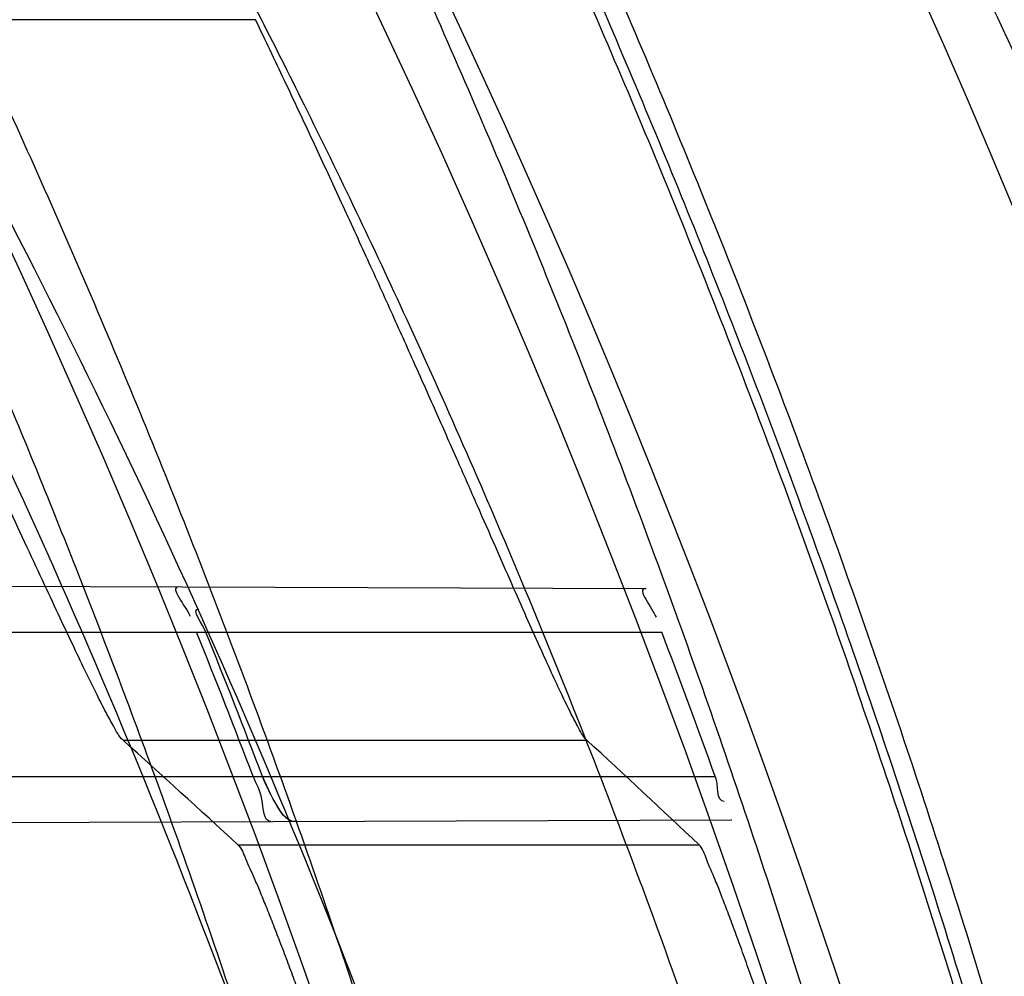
# Model space of a CAD drawing. Header units: millimetres. Extents: x 0 to 297, y 0 to 210.
# Tile 50 of 256: x 143.4932 to 143.5478, y 91.1298 to 91.1829. Entities that reach past the tile are written whole.
import ezdxf

# ---------------------------------------------------------------- set-up
doc = ezdxf.new("R2010")
doc.units = ezdxf.units.MM
doc.header["$LTSCALE"] = 16.335
doc.layers.get('0').update_dxf_attribs({"linetype": 'CONTINUOUS'})
for name, color, linetype in [('01_GLOBAL', 7, 'CONTINUOUS'), ('INTFCLR_1', 7, 'CONTINUOUS'), ('INTFCLR_144815', 7, 'CONTINUOUS')]:
    doc.layers.add(name, color=color, linetype=linetype)

msp = doc.modelspace()

# ---------------------------------------------------------------- linework, layer by layer
at = {"color": 7, "linetype": 'Continuous'}
msp.add_circle((144.2368034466, 92.193132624), 3.04, dxfattribs=at)
at = {"color": 9, "linetype": 'Continuous'}
msp.add_arc((144.2368034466, 92.193132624), 3.001038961, 182.9674534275, 267.0325465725, dxfattribs=at)
at = {"layer": '01_GLOBAL', "color": 7, "linetype": 'Continuous'}
msp.add_circle((144.2368034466, 92.193132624), 3.08, dxfattribs=at)
at = {"layer": 'INTFCLR_1', "color": 9, "linetype": 'Continuous'}
for p, q in [((143.4548423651, 91.1515885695), (143.5279265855, 91.1513334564)), ((143.4574268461, 91.1489089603), (143.5288213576, 91.1489089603)), ((143.460933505, 91.14090896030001), (143.5317836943, 91.14090896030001)), ((143.4607212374, 91.1382498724), (143.5326782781, 91.1385010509))]:
    msp.add_line(p, q, dxfattribs=at)
at = {"layer": 'INTFCLR_1', "color": 6, "linetype": 'Continuous'}
for p, q in [((143.5279265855, 91.1513334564), (143.5279574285, 91.1513333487)), ((143.532708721, 91.1385011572), (143.5326782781, 91.1385010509))]:
    msp.add_line(p, q, dxfattribs=at)
at = {"layer": 'INTFCLR_1', "color": 7, "linetype": 'Continuous'}
msp.add_line((143.5071307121, 91.1399465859), (143.5066976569, 91.14090896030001), dxfattribs=at)
at = {"layer": 'INTFCLR_1', "color": 6, "linetype": 'Continuous'}
for centre, radius, start, end in [((143.076579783, 90.97690896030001), 0.4827613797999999, 270, 90.00000002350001), ((143.076579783, 90.97690896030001), 0.4587930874, 270, 90.00000002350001), ((143.0766158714, 90.9769124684), 0.4598059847, 20.8954949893, 21.9664239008), ((143.0771098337, 90.9769125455), 0.4598266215, 20.8945030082, 21.9653763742), ((143.0766152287, 90.9769121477), 0.4838112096, 19.8140486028, 20.8243355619)]:
    msp.add_arc(centre, radius, start, end, dxfattribs=at)
at = {"layer": 'INTFCLR_1', "color": 9, "linetype": 'Continuous'}
for points, knots in [([(143.505791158, 90.8276271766), (143.5067409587, 90.8302116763), (143.5086022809, 90.8354304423), (143.5121486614, 90.84601401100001), (143.5179028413, 90.8650111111), (143.5232385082, 90.8873082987), (143.5267617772, 90.90723622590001), (143.5282429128, 90.9174118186), (143.5290073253, 90.92329723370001), (143.5307716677, 90.93807275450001), (143.5326049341, 90.9633194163), (143.5323109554, 90.99310602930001), (143.5309256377, 91.0124090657), (143.5300542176, 91.021322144), (143.5294126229, 91.02725019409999), (143.5274302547, 91.04325002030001), (143.5229291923, 91.06887020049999), (143.5164430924, 91.09388353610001), (143.5118037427, 91.1087295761), (143.5100588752, 91.1140398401), (143.5074043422, 91.1218621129), (143.501415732, 91.13821577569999), (143.4910739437, 91.16221785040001), (143.4792964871, 91.1848938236), (143.4710860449, 91.1988510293), (143.4672487, 91.2050639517), (143.4646994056, 91.2091138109), (143.4578048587, 91.21976497), (143.446251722, 91.2361118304), (143.4302039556, 91.2560120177), (143.4166114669, 91.2709286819), (143.4071163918, 91.280463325), (143.4018664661, 91.2855115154), (143.3945821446, 91.292319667), (143.3843862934, 91.301234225), (143.373349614, 91.3098835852), (143.3667450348, 91.31458051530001), (143.3640805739, 91.316384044), (143.3625174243, 91.3174211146), (143.360134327, 91.3189510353), (143.3576340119, 91.3204557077), (143.3554317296, 91.3216111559), (143.3541938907, 91.32218598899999), (143.3532081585, 91.3225375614), (143.3525262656, 91.3226967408), (143.3519536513, 91.3226102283), (143.3518421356, 91.322071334), (143.35211692, 91.3214756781), (143.35259409, 91.3206502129), (143.3533650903, 91.31961113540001), (143.354392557, 91.3183442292), (143.3556852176, 91.31685831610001), (143.3572290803, 91.3151525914), (143.358673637, 91.31359842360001), (143.3599466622, 91.3122446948), (143.3621637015, 91.30990205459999), (143.3658426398, 91.3060562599), (143.3733257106, 91.29820400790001), (143.3814986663, 91.2893945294), (143.3889438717, 91.2809746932), (143.3935459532, 91.2756206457), (143.4009463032, 91.2668314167), (143.4122758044, 91.252588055), (143.4271285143, 91.2318655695), (143.4378788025, 91.2149484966), (143.4449171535, 91.2029069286), (143.4496927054, 91.19443764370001), (143.457931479, 91.1789786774), (143.4689344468, 91.1556341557), (143.4765250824, 91.1361710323), (143.480055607, 91.1260798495)], [0, 0, 0, 0, 0.0103790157, 0.0208837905, 0.0420711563, 0.0851838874, 0.1071959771, 0.1183352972, 0.1239410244, 0.1295662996, 0.174425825, 0.2192336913, 0.2417180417, 0.247353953, 0.2529903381, 0.2641931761, 0.3081223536, 0.3509244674, 0.3614867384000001, 0.3667496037, 0.3719933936, 0.3926231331, 0.4323811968, 0.4704128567, 0.4888542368, 0.4934078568, 0.4979383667, 0.5068920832, 0.5412323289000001, 0.5733304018, 0.6031976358, 0.6172527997, 0.6240454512, 0.6306500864, 0.6548352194, 0.6750684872, 0.6834752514, 0.6853781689, 0.6871962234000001, 0.6905460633, 0.6960524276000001, 0.6981915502, 0.6999110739, 0.7012078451, 0.7020914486, 0.7026255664, 0.703100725, 0.7038824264, 0.7050749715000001, 0.7066970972, 0.7087489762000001, 0.7112252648, 0.7141188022, 0.7174211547, 0.7192230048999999, 0.7211233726, 0.7295789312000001, 0.7392839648, 0.7620096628, 0.7748693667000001, 0.7816473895, 0.7886214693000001, 0.8181786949, 0.8502212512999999, 0.8846823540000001, 0.8936821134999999, 0.9027944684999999, 0.9213301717, 0.9597016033, 1, 1, 1, 1]), ([(143.3574002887, 91.32090895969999), (143.3579828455, 91.3209088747), (143.360948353, 91.3197357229), (143.3643531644, 91.3177442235), (143.3676585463, 91.31566523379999), (143.3692467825, 91.31463053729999), (143.3719545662, 91.31283211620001), (143.378664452, 91.3081521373), (143.3898825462, 91.2995381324), (143.4002548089, 91.29065717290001), (143.4076654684, 91.28387553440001), (143.4130031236, 91.27885055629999), (143.422653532, 91.2693642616), (143.4364709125, 91.2545242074), (143.4527894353, 91.23472347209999), (143.4645442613, 91.2184512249), (143.4715593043, 91.2078481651), (143.474151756, 91.2038188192), (143.4780526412, 91.1976396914), (143.4863962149, 91.18376385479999), (143.4983688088, 91.16121559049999), (143.5088888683, 91.1373346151), (143.5149812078, 91.1210611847), (143.5176807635, 91.1132799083), (143.5194547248, 91.1079989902), (143.524169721, 91.0932405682), (143.5307635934, 91.068371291), (143.5353421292, 91.0428843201), (143.5373581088, 91.02696958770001), (143.5380104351, 91.0210743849), (143.5388963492, 91.01221151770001), (143.5403047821, 90.993017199), (143.5406037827, 90.96339318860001), (143.5387395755, 90.93828707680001), (143.5369460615, 90.9235962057), (143.5361688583, 90.9177433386), (143.5346627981, 90.9076231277), (143.5310794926, 90.8877998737), (143.5256534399, 90.86562413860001), (143.5198047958, 90.8467377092), (143.5161994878, 90.83621326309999), (143.5143072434, 90.8310236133), (143.5133416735, 90.828453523)], [0, 0, 0, 0, 0.0031306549, 0.0166311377, 0.0214593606, 0.0240790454, 0.0268205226, 0.0389267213, 0.0680356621, 0.1027866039, 0.1122691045, 0.1220183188, 0.1421809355, 0.1849822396, 0.2309158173, 0.2799873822, 0.2927706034, 0.2992370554, 0.3057353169, 0.3320403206, 0.3862319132, 0.4428084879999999, 0.4721383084, 0.4795908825, 0.487069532, 0.5020757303, 0.5628487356, 0.6251729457, 0.6410612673, 0.6490543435, 0.6570463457, 0.6889269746, 0.7524526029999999, 0.8160592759, 0.8240370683, 0.8319876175, 0.8477879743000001, 0.8790177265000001, 0.9402188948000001, 0.970317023, 0.9852457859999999, 1, 1, 1, 1])]:
    msp.add_open_spline(points, degree=3, knots=knots, dxfattribs=at)
at = {"layer": 'INTFCLR_1', "color": 6, "linetype": 'Continuous'}
for points, knots in [([(143.391388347, 91.3209089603), (143.3904120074, 91.3209089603), (143.3921762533, 91.3175482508), (143.3936912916, 91.315694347), (143.3961672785, 91.3124411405), (143.3992225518, 91.30876154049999), (143.403128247, 91.3040654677), (143.4076936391, 91.29861198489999), (143.4125904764, 91.2926805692), (143.4174256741, 91.286720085), (143.4219266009, 91.28104271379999), (143.4260587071, 91.27571427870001), (143.4298162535, 91.27075815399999), (143.4332121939, 91.266182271), (143.4362702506, 91.26197618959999), (143.4390204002, 91.2581218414), (143.4414908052, 91.2545969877), (143.44370074, 91.2513921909), (143.4456749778, 91.24848640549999), (143.4474377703, 91.24585559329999), (143.4490168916, 91.24346918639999), (143.4504211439, 91.2413232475), (143.4516679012, 91.2393981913), (143.4527743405, 91.2376740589), (143.4537663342, 91.2361152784), (143.4546489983, 91.2347177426), (143.4556772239, 91.23307898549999), (143.456672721, 91.23147797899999), (143.4576979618, 91.229813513), (143.4585721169, 91.2283843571), (143.4595323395, 91.2268022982), (143.4605887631, 91.22504676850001), (143.4617562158, 91.22308812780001), (143.4630444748, 91.22090314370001), (143.464465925, 91.21846216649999), (143.4660286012, 91.2157418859), (143.4677482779, 91.21270225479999), (143.4696392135, 91.20930191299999), (143.4717186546, 91.20548838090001), (143.4740086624, 91.2011951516), (143.4765248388, 91.1963580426), (143.4792812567, 91.1909028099), (143.4822951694, 91.18473858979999), (143.4855914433, 91.1777384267), (143.4891913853, 91.16974930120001), (143.4931140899, 91.16057587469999), (143.4973740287, 91.14998328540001), (143.5019825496, 91.13763594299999), (143.5068772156, 91.12325026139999), (143.5117345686, 91.10722271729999), (143.5162134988, 91.0902287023), (143.5200746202, 91.0730385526), (143.5232856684, 91.05580143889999), (143.5258459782, 91.03858559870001), (143.5277689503, 91.0213883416), (143.5290609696, 91.0042502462), (143.529733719, 90.9871546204), (143.5297948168, 90.97012845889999), (143.5292510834, 90.9531560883), (143.5281065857, 90.9362397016), (143.5263644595, 90.9193928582), (143.5240214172, 90.9025816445), (143.5210770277, 90.88582850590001), (143.5175167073, 90.8690970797), (143.5133376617, 90.85240858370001), (143.5085942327, 90.8359945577), (143.5035656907, 90.8206525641), (143.4986112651, 90.80703250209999), (143.4940105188, 90.7954001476), (143.4897809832, 90.7854046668), (143.485903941, 90.7767502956), (143.4823616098, 90.7692115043), (143.4791285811, 90.76260345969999), (143.4761817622, 90.75678861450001), (143.4734988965, 90.7516551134), (143.4710647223, 90.7471189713), (143.4688610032, 90.7431068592), (143.466865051, 90.7395466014), (143.4650570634, 90.7363786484), (143.4634184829, 90.7335526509), (143.461937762, 90.7310351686), (143.4606041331, 90.72879595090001), (143.4594032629, 90.72680144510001), (143.4583170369, 90.7250147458), (143.457331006, 90.7234069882), (143.4564183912, 90.7219306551), (143.4555069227, 90.720467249), (143.4545265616, 90.7189048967), (143.4534184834, 90.71715367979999), (143.4521719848, 90.7152023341), (143.4507682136, 90.71302749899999), (143.4491853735, 90.7106037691), (143.4474055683, 90.7079124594), (143.4454085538, 90.7049352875), (143.4431685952, 90.701647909), (143.4406602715, 90.6980271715), (143.4378551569, 90.6940523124), (143.4347311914, 90.6897123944), (143.4312583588, 90.6849889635), (143.4274059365, 90.6798656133), (143.4231637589, 90.6743560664), (143.4185304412, 90.6684770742), (143.4135422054, 90.66229925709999), (143.408452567, 90.6561180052), (143.4036878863, 90.6504204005), (143.3995946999, 90.6455048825), (143.3963986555, 90.6416642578), (143.3938021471, 90.6382708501), (143.3922373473, 90.6363594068), (143.3903920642, 90.6329089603), (143.391388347, 90.6329089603)], [0, 0, 0, 0, 0.0038604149, 0.007501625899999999, 0.0124785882, 0.0188917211, 0.0268498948, 0.0364677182, 0.0470694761, 0.05724446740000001, 0.066818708, 0.0757144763, 0.0839053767, 0.0914099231, 0.0982451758, 0.1044667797, 0.1101313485, 0.11526428, 0.1198589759, 0.1240215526, 0.1277856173, 0.1311734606, 0.1341617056, 0.1368541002, 0.1392736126, 0.1414672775, 0.143389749, 0.1469230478, 0.1489215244, 0.1511192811, 0.1535471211, 0.1562389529, 0.1592204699, 0.1625628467, 0.1662680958, 0.1703891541, 0.1749670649, 0.1800767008, 0.1857729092, 0.1921414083, 0.199315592, 0.2073311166, 0.2163077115, 0.2264451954, 0.2379233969, 0.2509534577, 0.2658909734, 0.2830621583, 0.3030578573, 0.3259639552, 0.3492662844, 0.3725305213, 0.3956109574, 0.4185782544, 0.4413347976, 0.4640172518, 0.4865192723, 0.5089682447, 0.5313242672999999, 0.5536477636, 0.5759939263, 0.5982772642, 0.6207472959, 0.6432362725, 0.6658996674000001, 0.6887559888, 0.7107777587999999, 0.7297237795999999, 0.7460531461, 0.7602331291, 0.7726347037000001, 0.7835467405, 0.7931663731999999, 0.8017211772, 0.8093215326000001, 0.8160683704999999, 0.8220757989, 0.8274205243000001, 0.8322066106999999, 0.8364980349, 0.8403367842, 0.8437547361, 0.8468031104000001, 0.8495420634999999, 0.8520223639, 0.8542604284, 0.8564046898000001, 0.8588391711, 0.861553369, 0.8645986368, 0.8679945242, 0.8717882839, 0.8760445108, 0.8807522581, 0.8859628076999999, 0.8917731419, 0.8981681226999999, 0.9051985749, 0.9129160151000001, 0.9213486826, 0.9305434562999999, 0.9404096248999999, 0.9509435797, 0.9619432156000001, 0.9720502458, 0.9803711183, 0.9870628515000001, 0.9922716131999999, 0.9960607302, 1, 1, 1, 1]), ([(143.3913883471, 90.6329089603), (143.3925009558, 90.6329089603), (143.3944304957, 90.6342092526), (143.3973970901, 90.6359951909), (143.4007982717, 90.63846662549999), (143.4050037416, 90.641686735), (143.4100111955, 90.64579797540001), (143.4155298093, 90.6505901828), (143.4211292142, 90.6557134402), (143.4264144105, 90.6607775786), (143.43125736, 90.6656028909), (143.4356657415, 90.6701567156), (143.4396603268, 90.6744161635), (143.4432708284, 90.6783761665), (143.4465216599, 90.6820354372), (143.4494397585, 90.68539654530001), (143.4520627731, 90.68848206), (143.4544121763, 90.6912986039), (143.456513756, 90.6938607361), (143.4583900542, 90.69618388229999), (143.4600695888, 90.6982924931), (143.4615949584, 90.7002315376), (143.4630975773, 90.7021632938), (143.4646983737, 90.7042463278), (143.4663978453, 90.7064880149), (143.4680793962, 90.7087376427), (143.4697311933, 90.7109767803), (143.4714499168, 90.71333865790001), (143.4733525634, 90.7159926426), (143.4754791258, 90.7190089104), (143.477855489, 90.7224451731), (143.4805066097, 90.7263640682), (143.4834545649, 90.73083052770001), (143.4867221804, 90.73592456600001), (143.4903444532, 90.7417581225), (143.4943554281, 90.74846001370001), (143.4987865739, 90.7561875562), (143.5036710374, 90.7651488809), (143.5090369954, 90.7755879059), (143.5149200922, 90.78786990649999), (143.5212054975, 90.8021696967), (143.5274896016, 90.8180379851), (143.5333654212, 90.8347684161), (143.5385840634, 90.85172715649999), (143.543100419, 90.8687485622), (143.5469295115, 90.8858143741), (143.5500694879, 90.9028343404), (143.5525457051, 90.9198546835), (143.5543635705, 90.93680288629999), (143.5555404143, 90.953705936), (143.5560867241, 90.9705470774), (143.5560112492, 90.9873292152), (143.5553196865, 91.00406232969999), (143.5540157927, 91.0207358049), (143.5520992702, 91.03735679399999), (143.5495685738, 91.05392286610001), (143.5464237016, 91.0704086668), (143.5426520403, 91.08685112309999), (143.5382472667, 91.1032296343), (143.5331875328, 91.11956315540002), (143.527486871, 91.1357686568), (143.5213730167, 91.1512348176), (143.515238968, 91.1652433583), (143.5094946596, 91.17729987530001), (143.5042564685, 91.18755505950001), (143.4994933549, 91.19635787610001), (143.4951738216, 91.20395281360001), (143.4912628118, 91.21054467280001), (143.4877284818, 91.21628951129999), (143.4845342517, 91.2213187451), (143.4816534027, 91.22572797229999), (143.4790579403, 91.22960449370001), (143.4767281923, 91.23301003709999), (143.4746357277, 91.2360102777), (143.472765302, 91.23864767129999), (143.4710870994, 91.24097947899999), (143.46957943, 91.2430470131), (143.4681380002, 91.2450001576), (143.4666395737, 91.2470074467), (143.4649885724, 91.2491911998), (143.463288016, 91.2514092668), (143.4615819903, 91.2536039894), (143.4598543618, 91.2557981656), (143.4579581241, 91.2581730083), (143.4558400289, 91.260784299), (143.4534675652, 91.2636590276), (143.4508179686, 91.26680939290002), (143.447859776, 91.2702519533), (143.4445666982, 91.2739955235), (143.4409044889, 91.27805121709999), (143.4368464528, 91.28241728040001), (143.4323696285, 91.2870829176), (143.4274456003, 91.2920302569), (143.4220754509, 91.2972158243), (143.4163486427, 91.3024971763), (143.410661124, 91.30747107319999), (143.4054543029, 91.3117747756), (143.4010724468, 91.3151480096), (143.3975442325, 91.3177259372), (143.3944939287, 91.3195690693), (143.3925216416, 91.3209089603), (143.3913883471, 91.3209089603)], [0, 0, 0, 0, 0.0042187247, 0.0081401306, 0.0133978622, 0.0200459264, 0.0282638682, 0.0379443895, 0.0477615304, 0.05703690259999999, 0.0656973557, 0.0736821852, 0.0810680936, 0.0878383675, 0.0940009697, 0.0996271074, 0.1047154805, 0.1093563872, 0.1135342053, 0.1172803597, 0.1206792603, 0.1237557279, 0.1266349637, 0.1299589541, 0.1337168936, 0.1373013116, 0.1406085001, 0.1442672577, 0.148377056, 0.1529904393, 0.1582606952, 0.164218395, 0.1709303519, 0.1785521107, 0.1871652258, 0.1969659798, 0.2081658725, 0.2209392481, 0.2356613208, 0.2526660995, 0.2725685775, 0.2948769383, 0.3173640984, 0.3397873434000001, 0.3621386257, 0.3841211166, 0.4060891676, 0.4277469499, 0.4493218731, 0.470705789, 0.4919793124, 0.5131981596, 0.5343255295, 0.5554668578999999, 0.5765984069, 0.5977513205, 0.6189954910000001, 0.6402209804, 0.6617015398, 0.6832900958, 0.7050415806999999, 0.7268239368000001, 0.7463339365, 0.7630160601, 0.7774553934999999, 0.7899931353, 0.8009638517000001, 0.8105830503, 0.8190545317, 0.8265380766, 0.8331730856, 0.8390248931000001, 0.8442268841, 0.8488182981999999, 0.8528943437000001, 0.8564866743, 0.8597116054, 0.8625968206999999, 0.8656908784, 0.8692094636, 0.8729771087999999, 0.8762884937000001, 0.879749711, 0.8835661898, 0.8878115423, 0.8924986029, 0.8976989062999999, 0.9034198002, 0.9097088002, 0.9166034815, 0.9241390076, 0.9323094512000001, 0.9411199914, 0.9506041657, 0.9606137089, 0.9706541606, 0.9792553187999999, 0.9862062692, 0.9916647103, 0.9957028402, 1, 1, 1, 1]), ([(143.5071643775, 91.1384119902), (143.5067177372, 91.13841043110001), (143.5067980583, 91.1398623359), (143.5063413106, 91.1404905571), (143.5061815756, 91.14090896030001)], [0, 0, 0, 0, 0.4993210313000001, 1, 1, 1, 1])]:
    msp.add_open_spline(points, degree=3, knots=knots, dxfattribs=at)
for points in [[(143.5020570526, 91.1514237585), (143.5014776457, 91.151425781), (143.5024662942, 91.1503395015), (143.5026830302, 91.1498021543)], [(143.5279265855, 91.1513334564), (143.5273594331, 91.15133543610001), (143.5283072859, 91.1502648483), (143.528508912, 91.149734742)], [(143.5035576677, 91.1489089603), (143.5033893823, 91.14932620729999), (143.5027102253, 91.1502003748), (143.5031601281, 91.1501988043)], [(143.5317836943, 91.14090896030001), (143.5319481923, 91.1404524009), (143.5317959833, 91.13953906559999), (143.53228127, 91.13954075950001)]]:
    msp.add_open_spline(points, degree=3, dxfattribs=at)
at = {"layer": 'INTFCLR_1', "color": 7, "linetype": 'Continuous'}
msp.add_open_spline([(143.5084965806, 91.1384166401), (143.5079731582, 91.1384145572), (143.5073290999, 91.1395965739), (143.5068815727, 91.14042634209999), (143.5066976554, 91.14090896)], degree=3, knots=[0, 0, 0, 0, 0.5033427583, 1, 1, 1, 1], dxfattribs=at)
msp.add_open_spline([(143.508496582, 91.1384166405), (143.5079900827, 91.1384148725), (143.5076417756, 91.1390246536), (143.5074024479, 91.1394710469)], degree=3, dxfattribs=at)
at = {"layer": 'INTFCLR_144815', "color": 9, "linetype": 'Continuous'}
for p, q in [((143.5063085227, 91.18286754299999), (143.4795138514, 91.18286754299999)), ((143.498970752, 91.1429223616), (143.5246742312, 91.1429223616)), ((143.5053356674, 91.1371196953), (143.5308834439, 91.1371196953))]:
    msp.add_line(p, q, dxfattribs=at)
at = {"layer": 'INTFCLR_144815', "color": 6, "linetype": 'Continuous'}
for radius in [0.5104906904, 0.4864760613]:
    msp.add_circle((143.076579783, 90.97690896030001), radius, dxfattribs=at)
for radius, start, end in [(0.7037433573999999, 313.9937911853, 154.5150993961), (0.6797433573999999, 312.9543589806, 154.5144414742), (0.6572577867, 282.2440355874, 71.2863570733)]:
    msp.add_arc((143.076579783, 90.97690896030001), radius, start, end, dxfattribs=at)
at = {"layer": 'INTFCLR_144815', "color": 9, "linetype": 'Continuous'}
for centre, radius, start, end in [((143.076579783, 90.97690896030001), 0.6528896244, 292.4997540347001, 54.0964566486), ((143.0765826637, 90.97691030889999), 0.5889741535, 292.4997540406, 54.09645665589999), ((143.0766003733, 90.97691387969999), 0.5790161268, 311.2505121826, 48.7494878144)]:
    msp.add_arc(centre, radius, start, end, dxfattribs=at)
at = {"layer": 'INTFCLR_144815', "color": 6, "linetype": 'Continuous'}
for centre, major_axis, ratio, start_param, end_param in [((143.076579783, 90.3004464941), (0, 1.0152094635), 0.7456587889, -0.6021168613, -0.5919499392), ((143.076579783, 90.27166696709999), (0, 1.0584006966), 0.7456587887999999, -0.6133947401, -0.6038052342)]:
    msp.add_ellipse(centre, major_axis=major_axis, ratio=ratio, start_param=start_param, end_param=end_param, dxfattribs=at)
for points, knots in [([(143.559959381, 90.9769089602), (143.559959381, 90.97942306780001), (143.5599220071, 90.98445191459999), (143.5597537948, 90.991994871), (143.5594733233, 90.9995378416), (143.5590804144, 91.0070808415), (143.5585748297, 91.01462372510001), (143.5579562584, 91.0221664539), (143.5572243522, 91.02970866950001), (143.5563786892, 91.0372501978), (143.5554188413, 91.0447904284), (143.5543443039, 91.05232900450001), (143.5531546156, 91.0598649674), (143.5518492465, 91.0673976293), (143.5504277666, 91.0749256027), (143.5488896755, 91.0824478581), (143.5472346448, 91.08996252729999), (143.5454623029, 91.097468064), (143.5435725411, 91.1049619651), (143.5415652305, 91.1124420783), (143.5394406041, 91.11990520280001), (143.5371989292, 91.1273484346), (143.5348409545, 91.13476773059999), (143.5323675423, 91.1421592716), (143.529780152, 91.1495180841), (143.5270804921, 91.1568392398), (143.5242709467, 91.1641167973), (143.5213543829, 91.17134449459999), (143.5183344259, 91.17851521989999), (143.5152154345, 91.1856212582), (143.5120026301, 91.19265416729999), (143.5087022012, 91.19960473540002), (143.505321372, 91.2064630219), (143.5018684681, 91.2132183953), (143.4983529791, 91.2198595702), (143.4947855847, 91.22637469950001), (143.4911781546, 91.2327514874), (143.4875436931, 91.2389773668), (143.4838962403, 91.24503970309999), (143.4802507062, 91.2509260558), (143.4766226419, 91.2566244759), (143.473027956, 91.2621238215), (143.4694825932, 91.2674140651), (143.4660021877, 91.2724865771), (143.4626017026, 91.2773343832), (143.459295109, 91.2819523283), (143.4560950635, 91.2863372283), (143.4530128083, 91.2904877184), (143.4500581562, 91.2944040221), (143.4472396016, 91.29808760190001), (143.4445638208, 91.3015416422), (143.4420354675, 91.3047711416), (143.4396569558, 91.3077830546), (143.4374291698, 91.31058532), (143.4353519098, 91.3131862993), (143.4334244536, 91.3155941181), (143.4316455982, 91.3178166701), (143.4300138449, 91.3198614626), (143.4285275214, 91.32173548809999), (143.4271849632, 91.3234451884), (143.4259844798, 91.3249961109), (143.4249241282, 91.3263946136), (143.4240021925, 91.3276429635), (143.4232155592, 91.32875491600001), (143.422565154, 91.3297078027), (143.4220400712, 91.3305844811), (143.4215107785, 91.33140008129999), (143.4211293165, 91.33289918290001), (143.4216624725, 91.3329088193)], [0, 0, 0, 0, 0.0193232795, 0.0386507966, 0.0579870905, 0.0773359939, 0.09670230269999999, 0.1160891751, 0.1355014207, 0.154941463, 0.1744140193, 0.1939206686, 0.213465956, 0.2330500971, 0.2526769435, 0.2723457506, 0.2920596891, 0.3118161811, 0.3316171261, 0.3514582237, 0.3713396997, 0.3912550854, 0.4112023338, 0.4311723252, 0.4511600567, 0.471153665, 0.4911437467, 0.5111161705, 0.5310553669, 0.5509435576, 0.5707599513, 0.5904809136, 0.6100798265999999, 0.6295269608, 0.6487896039, 0.6678319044, 0.6866152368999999, 0.7050985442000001, 0.7232388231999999, 0.7409918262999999, 0.758313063, 0.7751587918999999, 0.7914870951, 0.8072590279, 0.8224396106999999, 0.8369988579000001, 0.8509122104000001, 0.8641615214, 0.8767332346, 0.8886179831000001, 0.8998102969, 0.9103147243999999, 0.9201416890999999, 0.9293075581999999, 0.9378296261, 0.9457257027, 0.9530130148, 0.9597096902, 0.9658325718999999, 0.9713969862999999, 0.9764171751, 0.9809076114, 0.9848822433, 0.9883555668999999, 0.9913411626, 0.9938520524, 0.9959015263, 1, 1, 1, 1]), ([(143.433067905, 90.62090910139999), (143.4328265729, 90.6209135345), (143.4324756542, 90.62173267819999), (143.4330197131, 90.6224610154), (143.4334366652, 90.6233453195), (143.4339703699, 90.62419814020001), (143.4346161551, 90.625198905), (143.4354019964, 90.62633936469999), (143.4363208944, 90.62762784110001), (143.4373778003, 90.629067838), (143.4385738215, 90.6306651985), (143.4399109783, 90.6324252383), (143.441391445, 90.63435475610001), (143.4430186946, 90.6364625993), (143.4447956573, 90.638757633), (143.4467226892, 90.6412461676), (143.4487964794, 90.6439306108), (143.4510117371, 90.6468115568), (143.4533657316, 90.6498936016), (143.4558612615, 90.6531893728), (143.4585019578, 90.6567137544), (143.461284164, 90.6604731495), (143.4641988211, 90.6644674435), (143.4672349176, 90.66869431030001), (143.4703835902, 90.673154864), (143.473633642, 90.6778472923), (143.4769725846, 90.6827680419), (143.4803867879, 90.68791175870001), (143.4838617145, 90.69327133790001), (143.4873822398, 90.69883811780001), (143.4909329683, 90.704602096), (143.4944985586, 90.7105522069), (143.4980640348, 90.7166766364), (143.5016150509, 90.7229631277), (143.5051380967, 90.72939925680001), (143.508620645, 90.7359726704), (143.5120512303, 90.7426712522), (143.5154195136, 90.7494833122), (143.5187162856, 90.75639770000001), (143.5219334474, 90.7634039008), (143.5250639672, 90.77049210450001), (143.5281017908, 90.777653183), (143.5310417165, 90.78487857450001), (143.5338798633, 90.7921616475), (143.5366072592, 90.7994810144), (143.5392210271, 90.8068281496), (143.5417223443, 90.8142048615), (143.5441140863, 90.8216202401), (143.5463966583, 90.8290768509), (143.5485670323, 90.8365654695), (143.5506238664, 90.84408177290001), (143.5525648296, 90.8516162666), (143.5543887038, 90.8591617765), (143.5560958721, 90.86671694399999), (143.5576869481, 90.8742815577), (143.5591625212, 90.881855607), (143.5605229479, 90.88943824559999), (143.5617683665, 90.89702739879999), (143.5628989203, 90.9046205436), (143.5639149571, 90.91221615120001), (143.5648169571, 90.91981379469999), (143.5656053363, 90.9274129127), (143.5662804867, 90.9350130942), (143.5668427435, 90.942613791), (143.5672924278, 90.9502149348), (143.5676297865, 90.9578162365), (143.5678550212, 90.9654177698), (143.5679682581, 90.97301929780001), (143.5679695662, 90.9806209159), (143.567858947, 90.9882224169), (143.5676363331, 90.99582392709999), (143.5673015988, 91.00342523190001), (143.5668545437, 91.01102638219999), (143.5662949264, 91.0186270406), (143.5656224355, 91.0262270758), (143.5648367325, 91.0338260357), (143.5639374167, 91.0414235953), (143.5629240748, 91.0490191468), (143.5617962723, 91.05661196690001), (143.5605535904, 91.0642010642), (143.5591956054, 91.07178539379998), (143.5577218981, 91.0793638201), (143.5561322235, 91.0869343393), (143.5544265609, 91.09449419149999), (143.5526049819, 91.10204067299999), (143.5506674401, 91.10957186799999), (143.5486137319, 91.117086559), (143.5464439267, 91.1245825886), (143.5441586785, 91.13205611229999), (143.5417591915, 91.139502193), (143.5392470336, 91.1469155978), (143.5366239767, 91.1542912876), (143.5338923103, 91.16162359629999), (143.5310549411, 91.16890614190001), (143.5281154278, 91.1761319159), (143.525078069, 91.1832932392), (143.5219479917, 91.1903817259), (143.5187312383, 91.19738826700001), (143.5154348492, 91.20430302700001), (143.512066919, 91.2111154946), (143.5086366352, 91.2178145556), (143.5051543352, 91.2243885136), (143.5016314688, 91.2308252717), (143.4980805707, 91.2371124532), (143.4945151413, 91.2432376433), (143.4909495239, 91.24918858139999), (143.4873986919, 91.2549534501), (143.4838779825, 91.2605211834), (143.480402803, 91.2658817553), (143.4769882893, 91.27102648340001), (143.4736489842, 91.2759482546), (143.4703985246, 91.28064170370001), (143.4672493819, 91.28510330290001), (143.464212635, 91.2893314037), (143.4612978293, 91.29332617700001), (143.4585129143, 91.29708947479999), (143.4558642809, 91.3006245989), (143.4533568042, 91.30393610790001), (143.450993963, 91.30702956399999), (143.4487779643, 91.3099113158), (143.4467099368, 91.3125882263), (143.444790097, 91.3150674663), (143.4430178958, 91.31735635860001), (143.4413922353, 91.31946213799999), (143.4399116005, 91.32139186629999), (143.4385741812, 91.323152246), (143.4373781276, 91.32474964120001), (143.4363211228, 91.32618976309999), (143.4354021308, 91.3274783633), (143.4346162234, 91.32861891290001), (143.4339704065, 91.32961972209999), (143.4334366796, 91.3304725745), (143.4330197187, 91.3313568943), (143.4324756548, 91.33208523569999), (143.4328265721, 91.33290438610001), (143.433067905, 91.3329088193)], [0, 0, 0, 0, 0.0009310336, 0.002365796, 0.0034193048, 0.0047077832, 0.006237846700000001, 0.0080159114, 0.0100484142, 0.0123424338, 0.0149055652, 0.0177455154, 0.0208683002, 0.0242865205, 0.0280168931, 0.0320641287, 0.03642688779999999, 0.0411013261, 0.0460820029, 0.0513859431, 0.0570470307, 0.0630689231, 0.0694259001, 0.0761196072, 0.0831428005, 0.0904858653, 0.0981365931, 0.1060799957, 0.1142989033, 0.1227742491, 0.1314855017, 0.1404113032, 0.1495299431, 0.1588198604, 0.1682601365, 0.1778307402, 0.1875127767, 0.1972886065, 0.2071421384, 0.2170587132, 0.2270251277, 0.2370298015, 0.2470622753, 0.2571128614, 0.2671789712, 0.2771901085, 0.2871913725, 0.2972229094, 0.3072428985, 0.3172696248, 0.3272959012, 0.3372999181, 0.3472797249, 0.3572378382, 0.3671756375, 0.3770956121, 0.3870009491, 0.3968896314, 0.4067592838, 0.416611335, 0.4264476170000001, 0.4362699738, 0.4460792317, 0.4558777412, 0.465666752, 0.475448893, 0.4852256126, 0.4949995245, 0.5047720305, 0.5145458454, 0.5243224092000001, 0.5341044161, 0.5438932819, 0.5536914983, 0.5635002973, 0.5733219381, 0.5831577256, 0.5930094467, 0.6028783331, 0.6127653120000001, 0.6226711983, 0.6325970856, 0.6425436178, 0.6525082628, 0.6624891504, 0.6724871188, 0.6825027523, 0.6925369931, 0.7025869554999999, 0.7126463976, 0.7227116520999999, 0.7327783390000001, 0.742840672, 0.7528920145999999, 0.7629245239, 0.772929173, 0.7828957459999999, 0.7928124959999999, 0.8026662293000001, 0.8124423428, 0.8221246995, 0.8316958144, 0.8411366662, 0.8504272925, 0.8595467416, 0.8684734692, 0.8771857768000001, 0.8856622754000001, 0.8938824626, 0.9018271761, 0.9094792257, 0.9168237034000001, 0.923848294, 0.9305435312, 0.93690291, 0.9429227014, 0.9486018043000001, 0.9539413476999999, 0.9589446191, 0.9636165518, 0.9679634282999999, 0.9719924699, 0.9757115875, 0.9791292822, 0.9822538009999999, 0.9850935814, 0.9876568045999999, 0.9899510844, 0.9919838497, 0.9937619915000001, 0.9952921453, 0.9965806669, 0.997634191, 0.9990689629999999, 1, 1, 1, 1]), ([(143.3994670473, 91.3209089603), (143.399146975, 91.3209089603), (143.3990453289, 91.3197000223), (143.3998732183, 91.31874922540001), (143.4008762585, 91.3170341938), (143.4024694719, 91.31499494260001), (143.4045267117, 91.3123576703), (143.4070952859, 91.3092171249), (143.4101750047, 91.3054836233), (143.4137722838, 91.30113952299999), (143.4179272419, 91.29608530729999), (143.4226335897, 91.29027809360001), (143.4278792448, 91.2836639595), (143.4336355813, 91.27619926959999), (143.4398265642, 91.2678906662), (143.4463921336, 91.25871707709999), (143.4532128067, 91.2487397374), (143.4601957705, 91.23798721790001), (143.4672140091, 91.2265542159), (143.4741696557, 91.2145077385), (143.4809580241, 91.2019499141), (143.4875044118, 91.1889540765), (143.4937367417, 91.1756130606), (143.4996120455, 91.1619830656), (143.5050872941, 91.1481408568), (143.5101428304, 91.134124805), (143.5147593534, 91.1199874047), (143.5189273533, 91.1057650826), (143.5226468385, 91.09147400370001), (143.525909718, 91.0771665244), (143.5287290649, 91.0628147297), (143.5310996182, 91.0484749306), (143.53303206, 91.0341158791), (143.5345263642, 91.01978289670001), (143.5355886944, 91.00546539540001), (143.5362231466, 90.991176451), (143.5363638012, 90.9816614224), (143.5363638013, 90.9769089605)], [0, 0, 0, 0, 0.0025344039, 0.005901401, 0.0109295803, 0.0177704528, 0.0265540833, 0.0373505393, 0.04991676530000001, 0.0648695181, 0.0820131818, 0.1017234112, 0.1240566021, 0.1488553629, 0.1763609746, 0.2060970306, 0.2381748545, 0.2720515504, 0.3076064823, 0.3443876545, 0.3821831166, 0.4206251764, 0.4595934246, 0.4987613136, 0.5381325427, 0.5774437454, 0.6167240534, 0.6558745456, 0.6947773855, 0.7336358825, 0.7720551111, 0.8105726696, 0.8487051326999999, 0.8867612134, 0.9246626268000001, 0.9623689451, 1, 1, 1, 1]), ([(143.4446760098, 91.3209089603), (143.4444338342, 91.3209089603), (143.4440805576, 91.32008333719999), (143.4445966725, 91.319342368), (143.4449904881, 91.3184389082), (143.4454977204, 91.3175675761), (143.4461122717, 91.3165448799), (143.4468609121, 91.3153794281), (143.4477365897, 91.3140630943), (143.4487436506, 91.31259278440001), (143.4498827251, 91.31096304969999), (143.4511555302, 91.3091686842), (143.4525633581, 91.3072037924), (143.4541073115, 91.30506236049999), (143.455788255, 91.3027379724), (143.4576064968, 91.30022429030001), (143.4595619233, 91.2975147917), (143.4616535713, 91.2946033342), (143.4638797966, 91.2914838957), (143.4662378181, 91.28815120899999), (143.4687238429, 91.2846006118), (143.4713327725, 91.2808285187), (143.4740582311, 91.27683247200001), (143.4768924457, 91.2726114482), (143.4798262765, 91.2681659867), (143.4828493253, 91.2634982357), (143.4859500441, 91.2586120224), (143.4891159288, 91.25351281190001), (143.492333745, 91.2482076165), (143.4955897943, 91.2427048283), (143.4988701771, 91.2370140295), (143.5021610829, 91.2311457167), (143.5054490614, 91.2251109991), (143.5087212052, 91.218921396), (143.5119653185, 91.2125886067), (143.5151700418, 91.20612431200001), (143.5183249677, 91.1995399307), (143.5214206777, 91.1928464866), (143.5244487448, 91.1860545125), (143.5274017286, 91.1791739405), (143.5302731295, 91.1722140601), (143.5330572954, 91.16518358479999), (143.5357494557, 91.15809040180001), (143.5383454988, 91.1509419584), (143.5408421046, 91.1437447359), (143.5432363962, 91.13650504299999), (143.5455261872, 91.1292281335), (143.547709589, 91.1219192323), (143.5497852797, 91.1145825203), (143.551752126, 91.1072222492), (143.5536094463, 91.09984166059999), (143.5553566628, 91.0924441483), (143.5569935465, 91.0850321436), (143.5585198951, 91.077608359), (143.559935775, 91.07017457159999), (143.5612412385, 91.0627328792), (143.562436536, 91.05528445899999), (143.5635218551, 91.0478309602), (143.5644975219, 91.0403731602), (143.5653637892, 91.03291231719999), (143.5661210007, 91.02544880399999), (143.5667694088, 91.01798358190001), (143.5673093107, 91.0105167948), (143.5677409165, 91.0030491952), (143.5680644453, 90.9955807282), (143.5682800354, 90.9881119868), (143.5683878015, 90.980642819), (143.5683877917, 90.97317374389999), (143.5682800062, 90.9657045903), (143.5680643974, 90.9582358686), (143.5677408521, 90.9507674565), (143.5673092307, 90.9432999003), (143.5667693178, 90.9358331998), (143.5661208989, 90.9283680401), (143.5653636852, 90.9209046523), (143.5644974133, 90.91344388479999), (143.5635217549, 90.9059862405), (143.5624364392, 90.8985328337), (143.5612411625, 90.8910845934), (143.5599357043, 90.88364296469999), (143.5585198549, 90.87620936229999), (143.5569935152, 90.86878563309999), (143.555356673, 90.8613738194), (143.5536094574, 90.8539763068), (143.551752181, 90.8465958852), (143.5497853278, 90.83923557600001), (143.5477096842, 90.8318990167), (143.545526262, 90.8245900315), (143.5432365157, 90.8173132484), (143.540842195, 90.81007345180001), (143.5383456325, 90.8028763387), (143.5357495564, 90.79572779), (143.5330574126, 90.7886346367), (143.5302732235, 90.78160409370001), (143.5274018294, 90.7746442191), (143.5244488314, 90.7677636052), (143.5214207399, 90.7609715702), (143.5183250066, 90.754278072), (143.5151700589, 90.7476936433), (143.5119653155, 90.74122930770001), (143.5087211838, 90.7348964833), (143.5054490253, 90.7287068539), (143.5021610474, 90.7226721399), (143.4988701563, 90.716803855), (143.4955897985, 90.7111130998), (143.4923337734, 90.7056103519), (143.4891159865, 90.7003052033), (143.4859501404, 90.69520605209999), (143.4828494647, 90.69031990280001), (143.4798264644, 90.6856522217), (143.4768926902, 90.68120684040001), (143.4740585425, 90.6769859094), (143.4713331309, 90.67298992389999), (143.4687242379, 90.6692178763), (143.4662382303, 90.66566729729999), (143.463880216, 90.66233461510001), (143.4616539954, 90.65921517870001), (143.4595623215, 90.6563036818), (143.4576068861, 90.653594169), (143.4557885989, 90.6510804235), (143.454107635, 90.6487560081), (143.4525636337, 90.64661451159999), (143.4511557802, 90.64464958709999), (143.449882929, 90.6428551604), (143.4487438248, 90.641225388), (143.4477367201, 90.6397550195), (143.4468610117, 90.63843864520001), (143.4461123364, 90.63727314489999), (143.4454977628, 90.63625041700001), (143.4449905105, 90.6353790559), (143.4445966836, 90.6344755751), (143.4440805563, 90.63373459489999), (143.4444338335, 90.6329089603), (143.4446760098, 90.6329089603)], [0, 0, 0, 0, 0.0009746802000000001, 0.0024840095, 0.0035885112, 0.0049370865, 0.0065361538, 0.0083919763, 0.0105107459, 0.0128992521, 0.015564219, 0.0185131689, 0.0217532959, 0.0252926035, 0.0291382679, 0.0332981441, 0.0377785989, 0.04258641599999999, 0.0477262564, 0.0532026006, 0.0590172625, 0.0651707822, 0.071661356, 0.0784844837, 0.0856331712, 0.0930977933, 0.1008661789, 0.1089237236, 0.1172537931, 0.1258380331, 0.1346568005, 0.1436896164, 0.1529158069, 0.1623149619, 0.1718668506, 0.1815521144, 0.1913525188, 0.2012510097, 0.2112318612, 0.2212807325, 0.231384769, 0.2415324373, 0.2517131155, 0.2619185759, 0.2721400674, 0.2823718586, 0.2926070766, 0.3028419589, 0.3130713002, 0.3232929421, 0.3335030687, 0.3437008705, 0.3538836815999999, 0.3640517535, 0.374203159, 0.3843390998, 0.3944585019, 0.404563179, 0.4146523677, 0.4247285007, 0.4347913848, 0.4448437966, 0.4548857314, 0.4649202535, 0.4749476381, 0.4849710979, 0.4949910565, 0.5050107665, 0.5150307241, 0.5250541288, 0.5350814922, 0.5451158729, 0.5551577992, 0.5652100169, 0.5752728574, 0.5853487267, 0.5954379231, 0.6055422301, 0.6156616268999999, 0.6257972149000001, 0.6359487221, 0.6461162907, 0.656299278, 0.6664966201, 0.6767070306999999, 0.6869281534, 0.6971578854, 0.7073922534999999, 0.7176279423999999, 0.7278592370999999, 0.7380811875, 0.7482862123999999, 0.758467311, 0.768614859, 0.7787188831, 0.7887678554, 0.7987487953, 0.8086473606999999, 0.8184478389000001, 0.8281331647, 0.8376851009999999, 0.8470843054, 0.8563105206, 0.8653432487, 0.874161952, 0.8827461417, 0.8910761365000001, 0.8991335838, 0.9069018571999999, 0.914366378, 0.9215149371, 0.9283378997, 0.9348283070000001, 0.9409818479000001, 0.9467964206, 0.9522727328, 0.9574126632, 0.9622204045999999, 0.9667010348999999, 0.970860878, 0.9747067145, 0.97824602, 0.9814863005, 0.9844352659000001, 0.9871003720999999, 0.9894889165, 0.9916078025, 0.9934636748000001, 0.9950628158, 0.9964114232, 0.9975159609, 0.9990253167, 1, 1, 1, 1]), ([(143.5694155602, 90.9769089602), (143.5694155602, 90.97959183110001), (143.5693739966, 90.98495819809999), (143.5691869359, 90.9930070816), (143.5688750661, 91.00105527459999), (143.5684382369, 91.0091023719), (143.5678762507, 91.0171478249), (143.5671888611, 91.0251910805), (143.5663758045, 91.0332312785), (143.5654367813, 91.0412676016), (143.5643715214, 91.0492987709), (143.5631797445, 91.0573235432), (143.5618612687, 91.06534005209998), (143.5604159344, 91.07334648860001), (143.5588437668, 91.0813402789), (143.5571448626, 91.0893188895), (143.5553196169, 91.09727886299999), (143.5533685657, 91.10521674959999), (143.5512926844, 91.1131280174), (143.5490931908, 91.1210080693), (143.5467718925, 91.1288511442), (143.5443309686, 91.13665132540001), (143.5417733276, 91.14440155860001), (143.5391024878, 91.1520942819), (143.5363228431, 91.1597208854), (143.5334396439, 91.1672720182), (143.5304591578, 91.1747373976), (143.5273887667, 91.1821058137), (143.5242370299, 91.1893652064), (143.5210137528, 91.19650271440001), (143.5177300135, 91.2035047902), (143.5143981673, 91.210357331), (143.5110317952, 91.2170458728), (143.5076455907, 91.223555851), (143.5042551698, 91.2298729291), (143.5008768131, 91.2359833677), (143.4975271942, 91.2418743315), (143.4942230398, 91.2475342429), (143.4909807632, 91.25295311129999), (143.4878160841, 91.2581228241), (143.4847436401, 91.2630374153), (143.4817769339, 91.26769278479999), (143.4789282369, 91.2720865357), (143.4762085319, 91.27621779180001), (143.4736266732, 91.2800882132), (143.4711891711, 91.2837020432), (143.4689002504, 91.2870658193), (143.4667626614, 91.2901870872), (143.4647780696, 91.2930738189), (143.4629473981, 91.295733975), (143.4612709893, 91.2981752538), (143.4597487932, 91.3004051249), (143.4583804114, 91.30243004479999), (143.4571653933, 91.3042575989), (143.4561024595, 91.3058896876), (143.455191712, 91.30734429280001), (143.4544278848, 91.3085889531), (143.4536895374, 91.3099879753), (143.4530002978, 91.31095476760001), (143.4527707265, 91.3127544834), (143.4532213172, 91.3127623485)], [0, 0, 0, 0, 0.02225245, 0.0445093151, 0.0667750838, 0.0890537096, 0.1113496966, 0.1336661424, 0.1560071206, 0.1783746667, 0.2007723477, 0.2232005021, 0.2456615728, 0.2681539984, 0.2906786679, 0.3132316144, 0.3358115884, 0.3584115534, 0.3810274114, 0.4036483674, 0.4262663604, 0.4488666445, 0.4714362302, 0.493956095, 0.516405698, 0.5387611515, 0.5609948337, 0.5830754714, 0.6049679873, 0.6266337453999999, 0.648030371, 0.6691122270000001, 0.6898308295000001, 0.7101353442, 0.7299737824, 0.7492942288, 0.7680459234, 0.7861801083, 0.8036519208, 0.8204214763, 0.8364545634, 0.8517244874, 0.8662078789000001, 0.8798864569, 0.8927486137, 0.9047971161, 0.9160413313, 0.9264952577, 0.9361748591, 0.945097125, 0.9532791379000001, 0.9607380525, 0.9674902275, 0.9735510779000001, 0.9789355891, 0.9836595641, 0.9877384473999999, 0.9911880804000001, 0.9962621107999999, 1, 1, 1, 1]), ([(143.5930281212, 90.97690896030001), (143.5930281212, 90.9820085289), (143.5928685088, 90.9922131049), (143.5921514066, 91.0075149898), (143.5909537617, 91.0228121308), (143.5892730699, 91.03810039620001), (143.587105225, 91.0533740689), (143.5844474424, 91.0686241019), (143.5812950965, 91.0838367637), (143.5776467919, 91.09899444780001), (143.5735011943, 91.1140731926), (143.568862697, 91.12904306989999), (143.5637381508, 91.1438649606), (143.5581444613, 91.158491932), (143.5521047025, 91.1728646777), (143.5456576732, 91.18691624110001), (143.5388523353, 91.2005649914), (143.5317590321, 91.21372141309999), (143.5244638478, 91.2262875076), (143.5170689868, 91.2381628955), (143.5096913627, 91.2492533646), (143.5024534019, 91.25947473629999), (143.4954774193, 91.26876491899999), (143.4888706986, 91.27708451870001), (143.4827284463, 91.28442708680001), (143.4771157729, 91.29080575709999), (143.4720785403, 91.2962589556), (143.4676404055, 91.30083056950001), (143.463808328, 91.3045873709), (143.4605811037, 91.307548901), (143.4579441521, 91.30986106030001), (143.4556445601, 91.3115135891), (143.4541253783, 91.31277812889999), (143.4532213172, 91.3127623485)], [0, 0, 0, 0, 0.0408499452, 0.0817377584, 0.1226908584, 0.1637418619, 0.2049215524, 0.2462459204, 0.2877224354, 0.329349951, 0.3711123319, 0.4129705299, 0.4548685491, 0.4967167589, 0.5383929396, 0.579731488, 0.6205367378, 0.6605415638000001, 0.6994421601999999, 0.7369113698, 0.7725873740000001, 0.8061275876, 0.8372253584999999, 0.8656390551, 0.8912193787, 0.9139002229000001, 0.9336943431, 0.9506758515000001, 0.9649483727, 0.9766362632, 0.9858655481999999, 0.9927569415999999, 1, 1, 1, 1]), ([(143.498970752, 91.1429223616), (143.4987342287, 91.1431356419), (143.4984516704, 91.1436875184), (143.4979788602, 91.14452320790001), (143.4974872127, 91.1455028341), (143.4968977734, 91.146701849), (143.4962193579, 91.148123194), (143.4954486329, 91.1497606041), (143.4945859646, 91.151610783), (143.4936330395, 91.1536625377), (143.4925880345, 91.1559135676), (143.4914549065, 91.15834698), (143.4902317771, 91.16095968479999), (143.4889227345, 91.1637347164), (143.4875296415, 91.1666603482), (143.486055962, 91.1697217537), (143.4845104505, 91.1728938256), (143.4828973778, 91.17616197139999), (143.4812286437, 91.17949679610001), (143.4800903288, 91.18173973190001), (143.4795138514, 91.18286754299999)], [0, 0, 0, 0, 0.0214966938, 0.0405828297, 0.0652793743, 0.09529253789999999, 0.1308285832, 0.1715592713, 0.2174515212, 0.2686150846, 0.3242550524, 0.3849632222, 0.4497974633, 0.5189726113, 0.5920631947, 0.6685125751, 0.7483022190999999, 0.8302286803, 0.9145080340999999, 1, 1, 1, 1]), ([(143.5246742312, 91.1429223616), (143.5244416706, 91.14313748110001), (143.5241711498, 91.14369328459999), (143.52371588, 91.14453403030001), (143.5232448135, 91.1455203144), (143.5226806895, 91.1467270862), (143.5220328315, 91.14815708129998), (143.5212980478, 91.14980368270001), (143.5204773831, 91.1516621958), (143.5195720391, 91.1537225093), (143.5185810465, 91.1559806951), (143.5175082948, 91.1584197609), (143.5163526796, 91.1610354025), (143.5151185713, 91.163809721), (143.5138073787, 91.16673221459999), (143.5124234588, 91.1697859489), (143.5109744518, 91.17294762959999), (143.5094654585, 91.17620067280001), (143.5079071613, 91.17951720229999), (143.5068456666, 91.1817468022), (143.5063085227, 91.18286754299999)], [0, 0, 0, 0, 0.0216097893, 0.0408396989, 0.0657121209, 0.09597198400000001, 0.1317760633, 0.1727746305, 0.2189756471, 0.2703579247, 0.3262860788, 0.3871934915, 0.4521156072, 0.5213450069, 0.5943173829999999, 0.6706125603, 0.7500420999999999, 0.8315558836, 0.9152237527, 1, 1, 1, 1]), ([(143.5053356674, 91.1371196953), (143.5055445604, 91.1369271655), (143.5057743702, 91.1362429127), (143.5061892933, 91.1354099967), (143.5065544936, 91.1345168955), (143.5068936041, 91.1336889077), (143.5072608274, 91.1327626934), (143.5076536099, 91.13175382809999), (143.5080489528, 91.13071060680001), (143.5084305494, 91.1296826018), (143.5088116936, 91.1286421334), (143.5092131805, 91.1275232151), (143.5096305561, 91.12633709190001), (143.5099113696, 91.1255248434), (143.5100442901, 91.1251361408)], [0, 0, 0, 0, 0.06613223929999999, 0.1594389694, 0.2201506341, 0.2899412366, 0.3679407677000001, 0.4520209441, 0.5419864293, 0.6276370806, 0.7072871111, 0.7999361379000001, 0.9043692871, 1, 1, 1, 1]), ([(143.5353507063, 91.1251361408), (143.535207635, 91.12557895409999), (143.5349198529, 91.12645976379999), (143.5344832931, 91.12776675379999), (143.5340480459, 91.1290415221), (143.533620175, 91.1302672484), (143.5332064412, 91.13142650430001), (143.5328120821, 91.13250535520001), (143.5324441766, 91.1334904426), (143.5321040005, 91.1343682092), (143.5317389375, 91.1353157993), (143.5313204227, 91.13619541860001), (143.5310972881, 91.13691780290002), (143.5308834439, 91.1371196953)], [0, 0, 0, 0, 0.1090622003, 0.2171676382, 0.3229459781, 0.4247541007, 0.5214336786, 0.6114094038, 0.6939832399, 0.7677977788, 0.8322739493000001, 0.9310753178, 1, 1, 1, 1])]:
    msp.add_open_spline(points, degree=3, knots=knots, dxfattribs=at)
at = {"layer": 'INTFCLR_144815', "color": 9, "linetype": 'Continuous'}
for points, knots in [([(143.4681527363, 91.3316707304), (143.467949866, 91.3314986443), (143.4680849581, 91.3304767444), (143.4687941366, 91.3290390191), (143.4701348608, 91.32663797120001), (143.4731221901, 91.3220257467), (143.4763663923, 91.31733590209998), (143.4795506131, 91.3127650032), (143.482172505, 91.3090057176), (143.487369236, 91.3015321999), (143.4955074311, 91.2895824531), (143.502996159, 91.27800650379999), (143.5082746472, 91.2695019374), (143.5120449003, 91.2633135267), (143.5188549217, 91.2517998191), (143.5285823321, 91.2342279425), (143.5379100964, 91.2155665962), (143.544268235, 91.2016804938), (143.5479059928, 91.19334234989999), (143.5533981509, 91.1803199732), (143.5612157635, 91.1600103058), (143.5704436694, 91.13168294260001), (143.5770266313, 91.10691144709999), (143.5809892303, 91.0889181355), (143.5830791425, 91.0783166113), (143.5860246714, 91.06209979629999), (143.5895629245, 91.03733121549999), (143.5913564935, 91.0151142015), (143.5919137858, 91.00388635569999)], [0, 0, 0, 0, 0.0022439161, 0.0070120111, 0.0145616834, 0.0248857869, 0.0536624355, 0.0624935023, 0.07189207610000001, 0.0923184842, 0.1392770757, 0.19383471, 0.2085944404, 0.2237059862, 0.2549574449, 0.3214227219, 0.3930725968, 0.4308712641, 0.4502345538, 0.469804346, 0.5500822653, 0.6337070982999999, 0.7209882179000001, 0.7661541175, 0.7890968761, 0.8121288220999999, 0.9051772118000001, 1, 1, 1, 1]), ([(143.6000376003, 91.0036996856), (143.599469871, 91.0148507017), (143.597647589, 91.0369175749), (143.5940534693, 91.06151239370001), (143.5910567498, 91.0776127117), (143.5889357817, 91.0881413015), (143.5849049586, 91.1060112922), (143.5782154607, 91.1306126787), (143.5688301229, 91.1587358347), (143.56089247, 91.17889546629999), (143.5553103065, 91.1918183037), (143.5516138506, 91.2000964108), (143.5451503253, 91.21388397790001), (143.5356684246, 91.2324087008), (143.525783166, 91.2498427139), (143.5188646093, 91.26126541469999), (143.5150313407, 91.26740416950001), (143.5096663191, 91.2758450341), (143.5020500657, 91.28732779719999), (143.493782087, 91.29918012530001), (143.4884987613, 91.3065894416), (143.4858323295, 91.3103165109), (143.4825939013, 91.31484736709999), (143.4792947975, 91.3194954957), (143.4762519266, 91.32406287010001), (143.4748859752, 91.32644236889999), (143.4741589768, 91.32785606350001), (143.4740159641, 91.32887420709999), (143.4742174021, 91.3290419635)], [0, 0, 0, 0, 0.0945441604, 0.1873460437, 0.2103231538, 0.2332131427, 0.2782846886, 0.3654193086, 0.4489587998, 0.529211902, 0.5487834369, 0.5681546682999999, 0.6059759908, 0.6777110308, 0.7443035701, 0.7756315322, 0.7907861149, 0.80558492, 0.8603198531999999, 0.9074428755, 0.9279435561, 0.9373780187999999, 0.9462430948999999, 0.9751197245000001, 0.985468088, 0.9930239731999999, 0.9977802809, 1, 1, 1, 1]), ([(143.5128849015, 91.3191868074), (143.5145868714, 91.3169561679), (143.5168984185, 91.3139339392), (143.5198339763, 91.31005795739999), (143.5224347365, 91.30660314), (143.5274699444, 91.2998365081), (143.5351900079, 91.2891357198), (143.5450119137, 91.27476266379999), (143.553512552, 91.2614645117), (143.5595891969, 91.2513938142), (143.5631768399, 91.2452571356), (143.5687447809, 91.2355201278), (143.5770300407, 91.2201501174), (143.5875705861, 91.1984461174), (143.5949834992, 91.18123930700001), (143.5997410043, 91.1692298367), (143.6029277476, 91.16088784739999), (143.6083371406, 91.1458914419), (143.6153738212, 91.12376415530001), (143.6225794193, 91.0961590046), (143.6269328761, 91.07476638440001), (143.6293834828, 91.06012096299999), (143.6309093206, 91.05012673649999), (143.6325566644, 91.03751700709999), (143.6338422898, 91.0248195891), (143.6346513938, 91.0146012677), (143.6356389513, 90.99928470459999), (143.6362807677, 90.9763341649), (143.6353588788, 90.9457988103), (143.6333457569, 90.9230118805), (143.6314590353, 90.90790411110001), (143.6300680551, 90.8979367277), (143.6273174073, 90.8808954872), (143.6224691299, 90.85719985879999), (143.6152835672, 90.8297492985), (143.6082614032, 90.80770382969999), (143.6032345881, 90.7937847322), (143.6008522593, 90.78749715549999), (143.5992617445, 90.78337638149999), (143.594920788, 90.77242918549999), (143.5875197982, 90.75526293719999), (143.5770007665, 90.7336124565), (143.5678844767, 90.7167031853), (143.5614026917, 90.7054923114), (143.5577615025, 90.6993950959), (143.5525702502, 90.6908792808), (143.5450109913, 90.6790535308), (143.5351803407, 90.6646682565), (143.5274546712, 90.65396049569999), (143.5224175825, 90.6471918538), (143.5198189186, 90.64374003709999), (143.5168894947, 90.63987230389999), (143.5145834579, 90.6368573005), (143.512885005, 90.6346312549)], [0, 0, 0, 0, 0.0113523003, 0.0153945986, 0.0196724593, 0.0288485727, 0.04952051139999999, 0.0730548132, 0.0992747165, 0.1133659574, 0.1206417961, 0.1280352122, 0.1587481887, 0.1912667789, 0.2256293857, 0.2345212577, 0.2435306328, 0.2617592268, 0.2990180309, 0.3374305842, 0.3771409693, 0.3872950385, 0.3975091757, 0.4180450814, 0.4387403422, 0.4491382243, 0.4595166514, 0.5008391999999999, 0.5419727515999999, 0.5830556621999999, 0.5933356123, 0.6035730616, 0.6237732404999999, 0.6631691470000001, 0.7013781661, 0.7385292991, 0.7567366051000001, 0.761249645, 0.7657337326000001, 0.7746080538, 0.8088969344, 0.8413373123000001, 0.8719692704, 0.886598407, 0.893729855, 0.9007025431, 0.926950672, 0.9505051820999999, 0.9711896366, 0.9803691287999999, 0.9846421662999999, 0.9886711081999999, 1, 1, 1, 1]), ([(143.6197079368, 90.9769090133), (143.619707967, 90.9870667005), (143.6193594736, 90.9998320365), (143.6184138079, 91.0151724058), (143.6176285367, 91.0255451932), (143.6163808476, 91.0384343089), (143.6147818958, 91.0512363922), (143.6133008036, 91.0613835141), (143.6109229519, 91.0762475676), (143.606699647, 91.0979581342), (143.5997069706, 91.1259853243), (143.5928759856, 91.14845999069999), (143.5876231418, 91.16369633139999), (143.5845295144, 91.1721695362), (143.5799140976, 91.1843601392), (143.5727232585, 91.2018275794), (143.5624926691, 91.2238757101), (143.5544470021, 91.2394996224), (143.54903992, 91.249398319), (143.5455583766, 91.2556328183), (143.5396632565, 91.2658617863), (143.5314151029, 91.2793739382), (143.5218819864, 91.29398657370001), (143.5147093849, 91.30440384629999), (143.5107688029, 91.30996760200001), (143.5097805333, 91.3113544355)], [0, 0, 0, 0, 0.08514645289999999, 0.1069705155, 0.1288336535, 0.1723417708, 0.2155033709, 0.2369658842, 0.2582983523, 0.3416830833, 0.4222645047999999, 0.5003369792, 0.5384972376, 0.5573483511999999, 0.5759473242, 0.6477620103, 0.7156277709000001, 0.779635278, 0.7950300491, 0.8101748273, 0.8394913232, 0.8939896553, 0.9428494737, 0.9857252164, 1, 1, 1, 1])]:
    msp.add_open_spline(points, degree=3, knots=knots, dxfattribs=at)

doc.saveas('drawing.dxf')
